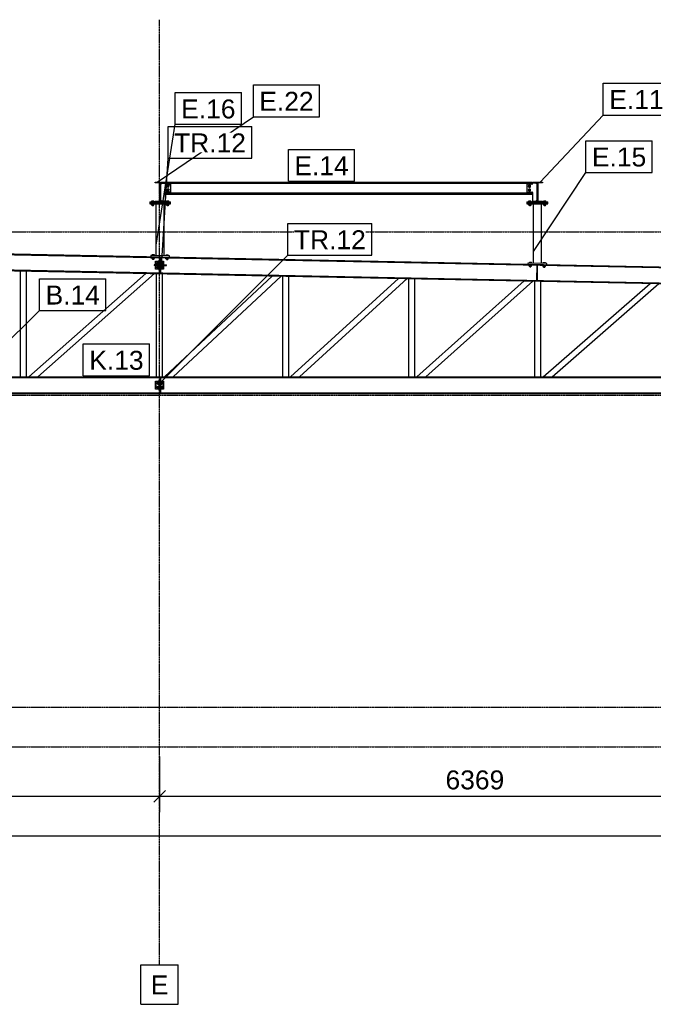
# Model space of a CAD drawing. Header units: millimetres. Extents: x 0 to 50000, y 0 to 29700.
# Tile 22 of 27: x 18594 to 24995, y 13260 to 23200. Entities that reach past the tile are written whole.
import ezdxf

# ---------------------------------------------------------------- set-up
doc = ezdxf.new("R2010")
doc.units = ezdxf.units.MM
doc.linetypes.add('DXK_LINE_DOT3', pattern=[5.9187, 2.979, -0.9799, 0.9799, -0.9799])
for name, color, linetype in [('TS_INNE_OBIEKTY', 7, 'Continuous'), ('TS_LINIE_WIDOCZNE', 7, 'Continuous'), ('TS_OPISY', 7, 'Continuous'), ('TS_OPISY_LINIE', 7, 'Continuous'), ('TS_OPISY_RAMKA', 7, 'Continuous'), ('TS_WYMIARY', 7, 'Continuous'), ('TS_WYMIARY_TEKST', 7, 'Continuous'), ('TS_WYPELNIENIE', 7, 'Continuous')]:
    doc.layers.add(name, color=color, linetype=linetype)
doc.styles.add('Arial', font='ARIAL.TTF', dxfattribs={"height": 0.2})

# ---------------------------------------------------------------- blocks, each defined once
blk = doc.blocks.new('Part-305655447-3096 - 2968')
at = {"layer": 'TS_LINIE_WIDOCZNE', "color": 1, "linetype": 'Continuous'}
for p, q in [((21251.9, 19595.6), (21251.9, 20611.1)), ((21311.9, 19595.6), (21311.9, 20609.9))]:
    blk.add_line(p, q, dxfattribs=at)
blk = doc.blocks.new('Part-305655447-3085 - 2968')
at = {"layer": 'TS_LINIE_WIDOCZNE', "color": 1, "linetype": 'Continuous'}
for p, q in [((17321.6, 20860.8), (29288.1, 20621.4)), ((17321.6, 20851.3), (29288.1, 20611.9)), ((17321.6, 20699.3), (29288.1, 20459.8)), ((17321.6, 20689.8), (29288.1, 20450.3)), ((29288.1, 20611.9), (29288.1, 20621.4)), ((29288.1, 20450.3), (29288.1, 20459.8))]:
    blk.add_line(p, q, dxfattribs=at)
blk = doc.blocks.new('Part-305655447-3111 - 2968')
at = {"layer": 'TS_LINIE_WIDOCZNE', "color": 1, "linetype": 'Continuous'}
for p, q in [((23882, 19595.6), (24962.7, 20536.9)), ((23973.3, 19595.6), (25052, 20535.1))]:
    blk.add_line(p, q, dxfattribs=at)
blk = doc.blocks.new('Bolt-305655447-3366 - 2968')
at = {"layer": 'TS_INNE_OBIEKTY', "color": 1, "linetype": 'Continuous'}
for p, q in [((23741.9, 20720.3), (23741.9, 20722.8)), ((23765.9, 20719.9), (23741.9, 20720.3)), ((23766.3, 20744.4), (23742.3, 20744.8)), ((23742.3, 20742.3), (23742.3, 20744.8)), ((23742.7, 20710.3), (23742.9, 20720.3)), ((23742.7, 20710.3), (23764.6, 20709.9)), ((23744, 20744.8), (23744.1, 20752.3)), ((23744.1, 20752.3), (23764.9, 20751.9)), ((23747.5, 20704.7), (23747.7, 20710.2)), ((23747.5, 20704.7), (23748.3, 20704.7)), ((23748.2, 20710.2), (23748.4, 20720.2)), ((23748.3, 20704.7), (23759.5, 20704.5)), ((23749.1, 20744.7), (23749.3, 20752.2)), ((23759.1, 20710), (23759.3, 20720)), ((23759.5, 20744.5), (23759.7, 20752)), ((23759.5, 20704.5), (23759.7, 20710)), ((23764.6, 20709.9), (23764.8, 20719.9)), ((23764.7, 20744.4), (23764.9, 20751.9)), ((23765.9, 20719.9), (23765.9, 20722.4)), ((23766.3, 20741.9), (23766.3, 20744.4)), ((23881.8, 20717.5), (23881.9, 20720)), ((23905.8, 20717.1), (23881.8, 20717.5)), ((23906.3, 20741.6), (23882.3, 20742)), ((23882.3, 20739.5), (23882.3, 20742)), ((23882.7, 20707.5), (23882.9, 20717.5)), ((23882.7, 20707.5), (23904.6, 20707.1)), ((23883.9, 20742), (23884.1, 20749.5)), ((23884.1, 20749.5), (23904.9, 20749.1)), ((23887.5, 20701.9), (23887.6, 20707.4)), ((23887.5, 20701.9), (23888.3, 20701.9)), ((23888.1, 20707.4), (23888.3, 20717.4)), ((23888.3, 20701.9), (23899.5, 20701.7)), ((23889.1, 20741.9), (23889.3, 20749.4)), ((23899.1, 20707.2), (23899.3, 20717.2)), ((23899.5, 20741.7), (23899.7, 20749.2)), ((23899.5, 20701.7), (23899.6, 20707.2)), ((23904.6, 20707.1), (23904.8, 20717.1)), ((23904.7, 20741.6), (23904.9, 20749.1)), ((23905.8, 20717.1), (23905.9, 20719.6)), ((23906.3, 20739.1), (23906.3, 20741.6))]:
    blk.add_line(p, q, dxfattribs=at)
blk = doc.blocks.new('Part-305655447-3363 - 2968')
at = {"layer": 'TS_LINIE_WIDOCZNE', "color": 1, "linetype": 'Continuous'}
for p, q in [((23729.3, 20742.6), (23729.1, 20732.6)), ((23919.3, 20738.8), (23729.3, 20742.6)), ((23919.1, 20728.8), (23919.3, 20738.8))]:
    blk.add_line(p, q, dxfattribs=at)
blk = doc.blocks.new('Bolt-305655447-3372 - 2968')
at = {"layer": 'TS_INNE_OBIEKTY', "color": 1, "linetype": 'Continuous'}
for p, q in [((23738.8, 21529.1), (23733.3, 21519.6)), ((23733.3, 21519.6), (23738.8, 21510.1)), ((23738.8, 21489.1), (23733.3, 21479.6)), ((23733.3, 21479.6), (23738.8, 21470.1)), ((23749.8, 21529.1), (23738.8, 21529.1)), ((23738.8, 21510.1), (23749.8, 21510.1)), ((23749.8, 21489.1), (23738.8, 21489.1)), ((23755.2, 21519.6), (23749.8, 21529.1)), ((23749.8, 21510.1), (23755.2, 21519.6)), ((23755.2, 21479.6), (23749.8, 21489.1)), ((23749.8, 21470.1), (23755.2, 21479.6)), ((23738.8, 21470.1), (23749.8, 21470.1))]:
    blk.add_line(p, q, dxfattribs=at)
for centre, radius, start, end in [((23744.3, 21519.6), 12, 30, 210), ((23744.3, 21479.6), 12, 30, 210), ((23744.3, 21519.6), 12, 210, 30), ((23744.3, 21479.6), 12, 210, 30), ((23744.3, 21519.6), 6, 30, 210), ((23744.3, 21479.6), 6, 30, 210), ((23744.3, 21519.6), 6, 210, 30), ((23744.3, 21479.6), 6, 210, 30)]:
    blk.add_arc(centre, radius, start, end, dxfattribs=at)
blk = doc.blocks.new('Part-305655447-3097 - 2968')
at = {"layer": 'TS_LINIE_WIDOCZNE', "color": 1, "linetype": 'Continuous'}
for p, q in [((22525.7, 19595.6), (22525.7, 20585.6)), ((22585.7, 19595.6), (22585.7, 20584.4))]:
    blk.add_line(p, q, dxfattribs=at)
blk = doc.blocks.new('Part-305655447-3095 - 2968')
at = {"layer": 'TS_LINIE_WIDOCZNE', "color": 1, "linetype": 'Continuous'}
for p, q in [((19978.1, 19595.6), (19978.1, 20636.6)), ((20038.1, 19595.6), (20038.1, 20635.4))]:
    blk.add_line(p, q, dxfattribs=at)
blk = doc.blocks.new('Part-305655447-3177 - 2968')
at = {"layer": 'TS_WYPELNIENIE', "linetype": 'Continuous'}
h = blk.add_hatch(dxfattribs=at)
h.set_pattern_fill('', color=256, scale=70, style=0, pattern_type=0)
h.set_pattern_definition([(45, (19968.1, 20761.53), (-157.15, 157.15), [])])
h.paths.add_polyline_path([(20048.1, 20761.5), (19968.1, 20761.5), (19968.1, 20681.5), (20048.1, 20681.5)])
h.paths.add_polyline_path([(19971.1, 20684.5), (19971.1, 20758.5), (20045.1, 20758.5), (20045.1, 20684.5)])
at = {"layer": 'TS_INNE_OBIEKTY', "color": 1, "linetype": 'Continuous'}
for p, q in [((19968.1, 20681.5), (19968.1, 20761.5)), ((19968.1, 20761.5), (20048.1, 20761.5)), ((20048.1, 20681.5), (19968.1, 20681.5)), ((19971.1, 20758.5), (19971.1, 20684.5)), ((20045.1, 20758.5), (19971.1, 20758.5)), ((19971.1, 20684.5), (20045.1, 20684.5)), ((20045.1, 20684.5), (20045.1, 20758.5)), ((20048.1, 20761.5), (20048.1, 20681.5))]:
    blk.add_line(p, q, dxfattribs=at)
blk = doc.blocks.new('Bolt-305655447-3467 - 2968')
at = {"layer": 'TS_INNE_OBIEKTY', "color": 1, "linetype": 'Continuous'}
for p, q in [((19951.1, 21362.1), (19927.1, 21362.1)), ((19927.1, 21359.6), (19927.1, 21362.1)), ((19927.1, 21337.1), (19927.1, 21339.6)), ((19951.1, 21337.1), (19927.1, 21337.1)), ((19928.1, 21327.1), (19928.1, 21337.1)), ((19928.1, 21327.1), (19950.1, 21327.1)), ((19928.7, 21362.1), (19928.7, 21369.6)), ((19928.7, 21369.6), (19949.5, 21369.6)), ((19933.1, 21322.1), (19933.1, 21327.1)), ((19933.1, 21322.1), (19933.9, 21322.1)), ((19933.6, 21327.1), (19933.6, 21337.1)), ((19933.9, 21362.1), (19933.9, 21369.6)), ((19933.9, 21322.1), (19945.1, 21322.1)), ((19944.3, 21362.1), (19944.3, 21369.6)), ((19944.6, 21327.1), (19944.6, 21337.1)), ((19945.1, 21322.1), (19945.1, 21327.1)), ((19949.5, 21362.1), (19949.5, 21369.6)), ((19950.1, 21327.1), (19950.1, 21337.1)), ((19951.1, 21359.6), (19951.1, 21362.1)), ((19951.1, 21337.1), (19951.1, 21339.6)), ((20101.1, 21362.1), (20077.1, 21362.1)), ((20077.1, 21359.6), (20077.1, 21362.1)), ((20077.1, 21337.1), (20077.1, 21339.6)), ((20101.1, 21337.1), (20077.1, 21337.1)), ((20078.1, 21327.1), (20078.1, 21337.1)), ((20078.1, 21327.1), (20100.1, 21327.1)), ((20078.7, 21362.1), (20078.7, 21369.6)), ((20078.7, 21369.6), (20099.5, 21369.6)), ((20083.1, 21322.1), (20083.1, 21327.1)), ((20083.1, 21322.1), (20083.9, 21322.1)), ((20083.6, 21327.1), (20083.6, 21337.1)), ((20083.9, 21362.1), (20083.9, 21369.6)), ((20083.9, 21322.1), (20095.1, 21322.1)), ((20094.3, 21362.1), (20094.3, 21369.6)), ((20094.6, 21327.1), (20094.6, 21337.1)), ((20095.1, 21322.1), (20095.1, 21327.1)), ((20099.5, 21362.1), (20099.5, 21369.6)), ((20100.1, 21327.1), (20100.1, 21337.1)), ((20101.1, 21359.6), (20101.1, 21362.1)), ((20101.1, 21337.1), (20101.1, 21339.6))]:
    blk.add_line(p, q, dxfattribs=at)
blk = doc.blocks.new('Part-305655447-3088 - 2968')
at = {"layer": 'TS_LINIE_WIDOCZNE', "color": 1, "linetype": 'Continuous'}
for p, q in [((17321.6, 19595.6), (28445.6, 19595.6)), ((17321.6, 19586.1), (28450, 19586.1)), ((28524.4, 19424.6), (28445.6, 19595.6)), ((17321.6, 19434.1), (28520.1, 19434.1)), ((17321.6, 19424.6), (28524.4, 19424.6))]:
    blk.add_line(p, q, dxfattribs=at)
blk = doc.blocks.new('Part-305655447-3094 - 2968')
at = {"layer": 'TS_LINIE_WIDOCZNE', "color": 1, "linetype": 'Continuous'}
for p, q in [((18603.9, 19595.6), (18603.9, 20664.1)), ((18663.9, 19595.6), (18663.9, 20662.9))]:
    blk.add_line(p, q, dxfattribs=at)
blk = doc.blocks.new('Part-305655447-3098 - 2968')
at = {"layer": 'TS_LINIE_WIDOCZNE', "color": 1, "linetype": 'Continuous'}
for p, q in [((23799.5, 19595.6), (23799.5, 20560.2)), ((23859.5, 19595.6), (23859.5, 20559))]:
    blk.add_line(p, q, dxfattribs=at)
blk = doc.blocks.new('Part-305655447-3107 - 2968')
at = {"layer": 'TS_LINIE_WIDOCZNE', "color": 1, "linetype": 'Continuous'}
for p, q in [((18685.5, 19595.6), (19868.9, 20638.8)), ((18776.2, 19595.6), (19957.6, 20637))]:
    blk.add_line(p, q, dxfattribs=at)
blk = doc.blocks.new('Part-305655447-3108 - 2968')
at = {"layer": 'TS_LINIE_WIDOCZNE', "color": 1, "linetype": 'Continuous'}
for p, q in [((20055.9, 19595.6), (21148.9, 20613.2)), ((20144, 19595.6), (21235.1, 20611.5))]:
    blk.add_line(p, q, dxfattribs=at)
blk = doc.blocks.new('Part-305655447-3109 - 2968')
at = {"layer": 'TS_LINIE_WIDOCZNE', "color": 1, "linetype": 'Continuous'}
for p, q in [((21331.2, 19595.6), (22420.3, 20587.7)), ((21420.3, 19595.6), (22507.4, 20586))]:
    blk.add_line(p, q, dxfattribs=at)
blk = doc.blocks.new('Part-305655447-3110 - 2968')
at = {"layer": 'TS_LINIE_WIDOCZNE', "color": 1, "linetype": 'Continuous'}
for p, q in [((22606.6, 19595.6), (23691.5, 20562.3)), ((22696.8, 19595.6), (23779.7, 20560.5))]:
    blk.add_line(p, q, dxfattribs=at)
blk = doc.blocks.new('Part-305655447-3176 - 2968')
at = {"layer": 'TS_WYPELNIENIE', "linetype": 'Continuous'}
h = blk.add_hatch(dxfattribs=at)
h.set_pattern_fill('', color=256, scale=70, style=0, pattern_type=0)
h.set_pattern_definition([(45, (19968.1, 19550.06), (-157.15, 157.15), [])])
h.paths.add_polyline_path([(20048.1, 19550.1), (19968.1, 19550.1), (19968.1, 19470.1), (20048.1, 19470.1)])
h.paths.add_polyline_path([(19971.1, 19473.1), (19971.1, 19547.1), (20045.1, 19547.1), (20045.1, 19473.1)])
at = {"layer": 'TS_INNE_OBIEKTY', "color": 1, "linetype": 'Continuous'}
for p, q in [((19968.1, 19470.1), (19968.1, 19550.1)), ((19968.1, 19550.1), (20048.1, 19550.1)), ((19971.1, 19547.1), (19971.1, 19473.1)), ((20045.1, 19547.1), (19971.1, 19547.1)), ((20045.1, 19473.1), (20045.1, 19547.1)), ((20048.1, 19550.1), (20048.1, 19470.1)), ((20048.1, 19470.1), (19968.1, 19470.1)), ((19971.1, 19473.1), (20045.1, 19473.1))]:
    blk.add_line(p, q, dxfattribs=at)
blk = doc.blocks.new('Part-305655447-3348 - 2968')
at = {"layer": 'TS_LINIE_WIDOCZNE', "color": 1, "linetype": 'Continuous'}
for p, q in [((19974.1, 20817.7), (19974.1, 21339.6)), ((20054.1, 20816.1), (20054.1, 21339.6))]:
    blk.add_line(p, q, dxfattribs=at)
blk = doc.blocks.new('GridLine-305655447-3941 - 2968')
at = {"layer": 'TS_INNE_OBIEKTY', "color": 4, "linetype": 'DXK_LINE_DOT3'}
blk.add_line((2322.7, 15859.6), (31425.1, 15859.6), dxfattribs=at)
blk = doc.blocks.new('Part-305655447-3350 - 2968')
at = {"layer": 'TS_LINIE_WIDOCZNE', "color": 1, "linetype": 'Continuous'}
for p, q in [((20069.1, 21559.6), (20069.1, 21539.6)), ((20069.1, 21559.6), (23769.3, 21559.6)), ((20069.1, 21552.8), (23769.3, 21552.8)), ((20069.1, 21548.9), (23769.3, 21548.9)), ((23769.3, 21540.3), (23769.3, 21559.6)), ((23769.3, 21539.6), (23769.3, 21540.3)), ((20069.1, 21459.6), (20069.1, 21439.6)), ((20069.1, 21450.2), (23769.3, 21450.2)), ((20069.1, 21446.4), (23769.3, 21446.4)), ((20069.1, 21439.6), (23769.3, 21439.6)), ((23769.3, 21459.6), (23769.3, 21439.6))]:
    blk.add_line(p, q, dxfattribs=at)
blk = doc.blocks.new('Part-305655447-3360 - 2968')
at = {"layer": 'TS_LINIE_WIDOCZNE', "color": 1, "linetype": 'Continuous'}
for p, q in [((23929.3, 21349.6), (23719.3, 21349.6)), ((23719.3, 21349.6), (23719.3, 21339.6)), ((23719.3, 21339.6), (23929.3, 21339.6)), ((23929.3, 21339.6), (23929.3, 21349.6))]:
    blk.add_line(p, q, dxfattribs=at)
blk = doc.blocks.new('Part-305655447-3368 - 2968')
at = {"layer": 'TS_LINIE_WIDOCZNE', "color": 1, "linetype": 'Continuous'}
for p, q in [((20016.9, 21538.1), (20028.9, 21550.1)), ((20028.9, 21550.1), (20064.1, 21550.1)), ((20064.1, 21550.1), (20064.1, 21544.6)), ((20064.1, 21544.6), (20064.4, 21543)), ((20064.4, 21543), (20065.1, 21541.6)), ((20065.1, 21541.6), (20066.2, 21540.5)), ((20066.2, 21540.5), (20067.6, 21539.8)), ((20067.6, 21539.8), (20069.1, 21539.6)), ((20069.1, 21539.6), (20119.1, 21539.6)), ((20119.1, 21539.6), (20119.1, 21459.6)), ((20028.9, 21369.1), (20016.9, 21381.1)), ((20064.4, 21456.1), (20064.1, 21454.6)), ((20064.1, 21454.6), (20064.1, 21369.1)), ((20065.1, 21457.5), (20064.4, 21456.1)), ((20066.2, 21458.6), (20065.1, 21457.5)), ((20067.6, 21459.3), (20066.2, 21458.6)), ((20069.1, 21459.6), (20067.6, 21459.3)), ((20119.1, 21459.6), (20069.1, 21459.6)), ((20064.1, 21369.1), (20028.9, 21369.1))]:
    blk.add_line(p, q, dxfattribs=at)
blk = doc.blocks.new('Part-305655447-3257 - 2968')
at = {"layer": 'TS_LINIE_WIDOCZNE', "color": 1, "linetype": 'Continuous'}
for p, q in [((20004.1, 20761.5), (20004.1, 20771.5)), ((20012.1, 20771.5), (20004.1, 20771.5)), ((20004.1, 20684.5), (20004.1, 20758.5)), ((20004.1, 20671.5), (20004.1, 20681.5)), ((20012.1, 20761.5), (20012.1, 20771.5)), ((20012.1, 20684.5), (20012.1, 20758.5)), ((20012.1, 20671.5), (20012.1, 20681.5)), ((20004.1, 20671.5), (20012.1, 20671.5))]:
    blk.add_line(p, q, dxfattribs=at)
blk = doc.blocks.new('Part-305655447-3258 - 2968')
at = {"layer": 'TS_LINIE_WIDOCZNE', "color": 1, "linetype": 'Continuous'}
for p, q in [((20020.1, 20725.5), (20045.1, 20725.5)), ((20020.1, 20717.5), (20045.1, 20717.5)), ((20048.1, 20725.5), (20079.1, 20725.5)), ((20048.1, 20717.5), (20079.1, 20717.5)), ((20059.1, 20717.5), (20059.1, 20725.5)), ((20079.1, 20717.5), (20079.1, 20725.5))]:
    blk.add_line(p, q, dxfattribs=at)
blk = doc.blocks.new('Part-305655447-3259 - 2968')
at = {"layer": 'TS_LINIE_WIDOCZNE', "color": 1, "linetype": 'Continuous'}
for p, q in [((19968.1, 20725.5), (19953.1, 20725.5)), ((19953.1, 20725.5), (19953.1, 20717.5)), ((19968.1, 20717.5), (19953.1, 20717.5)), ((20004.1, 20725.5), (19971.1, 20725.5)), ((20004.1, 20717.5), (19971.1, 20717.5)), ((19973.1, 20717.5), (19973.1, 20725.5))]:
    blk.add_line(p, q, dxfattribs=at)
blk = doc.blocks.new('Part-305655447-3853 - 2968')
at = {"layer": 'TS_LINIE_WIDOCZNE', "color": 1, "linetype": 'Continuous'}
for p, q in [((20012.1, 19560.1), (20012.1, 19584.7)), ((20012.1, 19584.7), (20020.1, 19584.7)), ((20020.1, 19550.1), (20020.1, 19584.7)), ((20020.1, 19473.1), (20020.1, 19547.1)), ((20012.1, 19435.4), (20012.1, 19460.1)), ((20012.1, 19435.4), (20020.1, 19435.4)), ((20020.1, 19435.4), (20020.1, 19470.1))]:
    blk.add_line(p, q, dxfattribs=at)
blk = doc.blocks.new('Part-305655447-3260 - 2968')
at = {"layer": 'TS_LINIE_WIDOCZNE', "color": 1, "linetype": 'Continuous'}
for p, q in [((20012.1, 20771.5), (20012.1, 20796.2)), ((20012.1, 20796.2), (20020.1, 20796.2)), ((20020.1, 20761.5), (20020.1, 20796.2)), ((20020.1, 20684.5), (20020.1, 20758.5)), ((20020.1, 20646.9), (20020.1, 20681.5)), ((20012.1, 20646.9), (20012.1, 20671.5)), ((20012.1, 20646.9), (20020.1, 20646.9))]:
    blk.add_line(p, q, dxfattribs=at)
blk = doc.blocks.new('Bolt-305655447-3263 - 2968')
at = {"layer": 'TS_INNE_OBIEKTY', "color": 1, "linetype": 'Continuous'}
for p, q in [((19982.6, 20747.5), (19982.6, 20746.7)), ((19982.6, 20747.5), (19991.6, 20747.5)), ((19982.6, 20746.7), (19982.6, 20736.3)), ((19982.6, 20735.5), (19982.6, 20736.3)), ((19982.6, 20735.5), (19991.6, 20735.5)), ((19982.6, 20707.5), (19982.6, 20706.7)), ((19982.6, 20707.5), (19991.6, 20707.5)), ((19982.6, 20706.7), (19982.6, 20696.3)), ((19982.6, 20695.5), (19982.6, 20696.3)), ((19982.6, 20695.5), (19991.6, 20695.5)), ((19991.6, 20752.5), (19991.6, 20730.6)), ((19991.6, 20752.5), (20001.6, 20752.5)), ((19991.6, 20747), (20001.6, 20747)), ((19991.6, 20736), (20001.6, 20736)), ((19991.6, 20730.6), (20001.6, 20730.6)), ((19991.6, 20712.5), (19991.6, 20690.6)), ((19991.6, 20712.5), (20001.6, 20712.5)), ((19991.6, 20707), (20001.6, 20707)), ((19991.6, 20696), (20001.6, 20696)), ((19991.6, 20690.6), (20001.6, 20690.6)), ((20001.6, 20753.5), (20001.6, 20729.5)), ((20001.6, 20753.5), (20004.1, 20753.5)), ((20001.6, 20729.5), (20004.1, 20729.5)), ((20001.6, 20713.5), (20001.6, 20689.5)), ((20001.6, 20713.5), (20004.1, 20713.5)), ((20001.6, 20689.5), (20004.1, 20689.5)), ((20020.1, 20753.5), (20022.6, 20753.5)), ((20020.1, 20729.5), (20022.6, 20729.5)), ((20020.1, 20713.5), (20022.6, 20713.5)), ((20020.1, 20689.5), (20022.6, 20689.5)), ((20022.6, 20753.5), (20022.6, 20729.5)), ((20022.6, 20751.9), (20030.1, 20751.9)), ((20022.6, 20746.7), (20030.1, 20746.7)), ((20022.6, 20736.3), (20030.1, 20736.3)), ((20022.6, 20731.1), (20030.1, 20731.1)), ((20022.6, 20713.5), (20022.6, 20689.5)), ((20022.6, 20711.9), (20030.1, 20711.9)), ((20022.6, 20706.7), (20030.1, 20706.7)), ((20022.6, 20696.3), (20030.1, 20696.3)), ((20022.6, 20691.1), (20030.1, 20691.1)), ((20030.1, 20731.1), (20030.1, 20751.9)), ((20030.1, 20691.1), (20030.1, 20711.9))]:
    blk.add_line(p, q, dxfattribs=at)
blk = doc.blocks.new('Bolt-305655447-3358 - 2968')
at = {"layer": 'TS_INNE_OBIEKTY', "color": 1, "linetype": 'Continuous'}
for p, q in [((19931.7, 20796.6), (19931.7, 20799.1)), ((19955.7, 20796.1), (19931.7, 20796.6)), ((19932.1, 20818.6), (19932.2, 20821.1)), ((19956.2, 20820.6), (19932.2, 20821.1)), ((19932.5, 20786.6), (19932.7, 20796.6)), ((19932.5, 20786.6), (19954.5, 20786.1)), ((19933.8, 20821), (19933.9, 20828.5)), ((19933.9, 20828.5), (19954.7, 20828.1)), ((19937.4, 20781), (19937.5, 20786.5)), ((19937.4, 20781), (19938.2, 20780.9)), ((19938, 20786.4), (19938.2, 20796.4)), ((19938.2, 20780.9), (19949.4, 20780.7)), ((19939, 20820.9), (19939.1, 20828.4)), ((19949, 20786.2), (19949.2, 20796.2)), ((19949.4, 20820.7), (19949.5, 20828.2)), ((19949.4, 20780.7), (19949.5, 20786.2)), ((19954.5, 20786.1), (19954.7, 20796.1)), ((19954.6, 20820.6), (19954.7, 20828.1)), ((19955.7, 20796.1), (19955.7, 20798.6)), ((19956.1, 20818.1), (19956.2, 20820.6)), ((20071.7, 20793.8), (20071.7, 20796.3)), ((20095.7, 20793.3), (20071.7, 20793.8)), ((20072.1, 20815.8), (20072.2, 20818.3)), ((20096.2, 20817.8), (20072.2, 20818.3)), ((20072.5, 20783.8), (20072.7, 20793.8)), ((20072.5, 20783.8), (20094.4, 20783.3)), ((20073.8, 20818.2), (20073.9, 20825.7)), ((20073.9, 20825.7), (20094.7, 20825.3)), ((20077.4, 20778.2), (20077.5, 20783.7)), ((20077.4, 20778.2), (20078.2, 20778.1)), ((20078, 20783.6), (20078.2, 20793.6)), ((20078.2, 20778.1), (20089.4, 20777.9)), ((20079, 20818.1), (20079.1, 20825.6)), ((20089, 20783.4), (20089.2, 20793.4)), ((20089.4, 20817.9), (20089.5, 20825.4)), ((20089.4, 20777.9), (20089.5, 20783.4)), ((20094.4, 20783.3), (20094.6, 20793.3)), ((20094.5, 20817.8), (20094.7, 20825.3)), ((20095.7, 20793.3), (20095.7, 20795.8)), ((20096.1, 20815.3), (20096.2, 20817.8))]:
    blk.add_line(p, q, dxfattribs=at)
blk = doc.blocks.new('Part-305655447-3352 - 2968')
at = {"layer": 'TS_LINIE_WIDOCZNE', "color": 1, "linetype": 'Continuous'}
for p, q in [((20119.1, 21349.6), (19909.1, 21349.6)), ((19909.1, 21349.6), (19909.1, 21339.6)), ((19909.1, 21339.6), (20119.1, 21339.6)), ((20119.1, 21339.6), (20119.1, 21349.6))]:
    blk.add_line(p, q, dxfattribs=at)
blk = doc.blocks.new('Part-305655447-3325 - 2968')
at = {"layer": 'TS_LINIE_WIDOCZNE', "color": 1, "linetype": 'Continuous'}
for p, q in [((23817.9, 20570.3), (23820.9, 20720.3)), ((23820.9, 20720.3), (23826.9, 20720.1)), ((23823.9, 20570.2), (23826.9, 20720.1)), ((23817.9, 20570.3), (23823.9, 20570.2))]:
    blk.add_line(p, q, dxfattribs=at)
blk = doc.blocks.new('Part-305655447-3326 - 2968')
at = {"layer": 'TS_WYPELNIENIE', "linetype": 'Continuous'}
h = blk.add_hatch(dxfattribs=at)
h.set_pattern_fill('', color=256, scale=70, style=0, pattern_type=0)
h.set_pattern_definition([(45, (23774.28, 21559.56), (-157.15, 157.15), [])])
h.paths.add_polyline_path([(23874.3, 21559.6), (23774.3, 21559.6), (23774.3, 21551.1), (23821.5, 21551.1), (23821.5, 21368.1), (23774.3, 21368.1), (23774.3, 21359.6), (23874.3, 21359.6), (23874.3, 21368.1), (23827.1, 21368.1), (23827.1, 21551.1), (23874.3, 21551.1)])
at = {"layer": 'TS_INNE_OBIEKTY', "color": 1, "linetype": 'Continuous'}
for p, q in [((23774.3, 21551.1), (23774.3, 21559.6)), ((23774.3, 21559.6), (23874.3, 21559.6)), ((23821.5, 21551.1), (23774.3, 21551.1)), ((23821.5, 21368.1), (23821.5, 21551.1)), ((23874.3, 21551.1), (23827.1, 21551.1)), ((23827.1, 21551.1), (23827.1, 21368.1)), ((23874.3, 21559.6), (23874.3, 21551.1)), ((23774.3, 21359.6), (23774.3, 21368.1)), ((23774.3, 21368.1), (23821.5, 21368.1)), ((23874.3, 21359.6), (23774.3, 21359.6)), ((23827.1, 21368.1), (23874.3, 21368.1)), ((23874.3, 21368.1), (23874.3, 21359.6))]:
    blk.add_line(p, q, dxfattribs=at)
blk = doc.blocks.new('Part-305655447-3327 - 2968')
at = {"layer": 'TS_WYPELNIENIE', "linetype": 'Continuous'}
h = blk.add_hatch(dxfattribs=at)
h.set_pattern_fill('', color=256, scale=70, style=0, pattern_type=0)
h.set_pattern_definition([(45, (19964.12, 21559.56), (-157.15, 157.15), [])])
h.paths.add_polyline_path([(20064.1, 21559.6), (19964.1, 21559.6), (19964.1, 21551.1), (20011.3, 21551.1), (20011.3, 21368.1), (19964.1, 21368.1), (19964.1, 21359.6), (20064.1, 21359.6), (20064.1, 21368.1), (20016.9, 21368.1), (20016.9, 21551.1), (20064.1, 21551.1)])
at = {"layer": 'TS_INNE_OBIEKTY', "color": 1, "linetype": 'Continuous'}
for p, q in [((19964.1, 21551.1), (19964.1, 21559.6)), ((19964.1, 21559.6), (20064.1, 21559.6)), ((20011.3, 21551.1), (19964.1, 21551.1)), ((20011.3, 21368.1), (20011.3, 21551.1)), ((20064.1, 21551.1), (20016.9, 21551.1)), ((20016.9, 21551.1), (20016.9, 21368.1)), ((20064.1, 21559.6), (20064.1, 21551.1)), ((19964.1, 21359.6), (19964.1, 21368.1)), ((19964.1, 21368.1), (20011.3, 21368.1)), ((19964.1, 21359.6), (20064.1, 21359.6)), ((20016.9, 21368.1), (20064.1, 21368.1)), ((20064.1, 21368.1), (20064.1, 21359.6))]:
    blk.add_line(p, q, dxfattribs=at)
blk = doc.blocks.new('Part-305655447-3349 - 2968')
at = {"layer": 'TS_LINIE_WIDOCZNE', "color": 1, "linetype": 'Continuous'}
for p, q in [((23784.3, 20741.5), (23784.3, 21339.6)), ((23864.3, 20739.9), (23864.3, 21339.6))]:
    blk.add_line(p, q, dxfattribs=at)
blk = doc.blocks.new('Part-305655447-3353 - 2968')
at = {"layer": 'TS_LINIE_WIDOCZNE', "color": 1, "linetype": 'Continuous'}
for p, q in [((19909.1, 21359.6), (19964.1, 21359.6)), ((19909.1, 21359.6), (19909.1, 21349.6)), ((19909.1, 21349.6), (20119.1, 21349.6)), ((20064.1, 21359.6), (20119.1, 21359.6)), ((20119.1, 21349.6), (20119.1, 21359.6))]:
    blk.add_line(p, q, dxfattribs=at)
blk = doc.blocks.new('Part-305655447-3355 - 2968')
at = {"layer": 'TS_LINIE_WIDOCZNE', "color": 1, "linetype": 'Continuous'}
for p, q in [((19919.1, 20818.8), (19918.9, 20808.8)), ((20109.1, 20815), (19919.1, 20818.8)), ((20108.9, 20805), (20109.1, 20815))]:
    blk.add_line(p, q, dxfattribs=at)
blk = doc.blocks.new('Part-305655447-3361 - 2968')
at = {"layer": 'TS_LINIE_WIDOCZNE', "color": 1, "linetype": 'Continuous'}
for p, q in [((23719.3, 21359.6), (23774.3, 21359.6)), ((23719.3, 21359.6), (23719.3, 21349.6)), ((23719.3, 21349.6), (23929.3, 21349.6)), ((23874.3, 21359.6), (23929.3, 21359.6)), ((23929.3, 21349.6), (23929.3, 21359.6))]:
    blk.add_line(p, q, dxfattribs=at)
blk = doc.blocks.new('Bolt-305655447-3369 - 2968')
at = {"layer": 'TS_INNE_OBIEKTY', "color": 1, "linetype": 'Continuous'}
for p, q in [((20083.7, 21519.6), (20088.9, 21528.6)), ((20088.9, 21510.6), (20083.7, 21519.6)), ((20083.7, 21479.6), (20088.9, 21488.6)), ((20088.9, 21470.6), (20083.7, 21479.6)), ((20088.9, 21528.6), (20099.3, 21528.6)), ((20099.3, 21510.6), (20088.9, 21510.6)), ((20088.9, 21488.6), (20099.3, 21488.6)), ((20099.3, 21470.6), (20088.9, 21470.6)), ((20099.3, 21528.6), (20104.5, 21519.6)), ((20104.5, 21519.6), (20099.3, 21510.6)), ((20099.3, 21488.6), (20104.5, 21479.6)), ((20104.5, 21479.6), (20099.3, 21470.6))]:
    blk.add_line(p, q, dxfattribs=at)
for centre, start, end in [((20094.1, 21519.6), 0, 180), ((20094.1, 21519.6), 180, 0), ((20094.1, 21479.6), 0, 180), ((20094.1, 21479.6), 180, 0)]:
    blk.add_arc(centre, 12, start, end, dxfattribs=at)
blk = doc.blocks.new('Part-305655447-3371 - 2968')
at = {"layer": 'TS_LINIE_WIDOCZNE', "color": 1, "linetype": 'Continuous'}
for p, q in [((23769.3, 21539.6), (23719.3, 21539.6)), ((23719.3, 21539.6), (23719.3, 21459.6)), ((23769.3, 21539.6), (23770.8, 21539.8)), ((23770.8, 21539.8), (23772.2, 21540.5)), ((23772.2, 21540.5), (23773.3, 21541.6)), ((23773.3, 21541.6), (23774, 21543)), ((23774, 21543), (23774.3, 21544.6)), ((23809.5, 21550.1), (23774.3, 21550.1)), ((23774.3, 21550.1), (23774.3, 21544.6)), ((23821.5, 21538.1), (23809.5, 21550.1)), ((23719.3, 21459.6), (23769.3, 21459.6)), ((23770.8, 21459.3), (23769.3, 21459.6)), ((23772.2, 21458.6), (23770.8, 21459.3)), ((23773.3, 21457.5), (23772.2, 21458.6)), ((23774, 21456.1), (23773.3, 21457.5)), ((23774.3, 21454.6), (23774, 21456.1)), ((23774.3, 21454.6), (23774.3, 21369.1)), ((23809.5, 21369.1), (23821.5, 21381.1)), ((23774.3, 21369.1), (23809.5, 21369.1))]:
    blk.add_line(p, q, dxfattribs=at)
blk = doc.blocks.new('Bolt-305655447-3468 - 2968')
at = {"layer": 'TS_INNE_OBIEKTY', "color": 1, "linetype": 'Continuous'}
for p, q in [((23761.3, 21362.1), (23737.3, 21362.1)), ((23737.3, 21359.6), (23737.3, 21362.1)), ((23737.3, 21337.1), (23737.3, 21339.6)), ((23761.3, 21337.1), (23737.3, 21337.1)), ((23738.3, 21327.1), (23738.3, 21337.1)), ((23738.3, 21327.1), (23760.2, 21327.1)), ((23738.9, 21362.1), (23738.9, 21369.6)), ((23738.9, 21369.6), (23759.7, 21369.6)), ((23743.3, 21322.1), (23743.3, 21327.1)), ((23743.3, 21322.1), (23744.1, 21322.1)), ((23743.8, 21327.1), (23743.8, 21337.1)), ((23744.1, 21362.1), (23744.1, 21369.6)), ((23744.1, 21322.1), (23755.3, 21322.1)), ((23754.5, 21362.1), (23754.5, 21369.6)), ((23754.8, 21327.1), (23754.8, 21337.1)), ((23755.3, 21322.1), (23755.3, 21327.1)), ((23759.7, 21362.1), (23759.7, 21369.6)), ((23760.2, 21327.1), (23760.2, 21337.1)), ((23761.3, 21359.6), (23761.3, 21362.1)), ((23761.3, 21337.1), (23761.3, 21339.6)), ((23911.3, 21362.1), (23887.3, 21362.1)), ((23887.3, 21359.6), (23887.3, 21362.1)), ((23887.3, 21337.1), (23887.3, 21339.6)), ((23911.3, 21337.1), (23887.3, 21337.1)), ((23888.3, 21327.1), (23888.3, 21337.1)), ((23888.3, 21327.1), (23910.2, 21327.1)), ((23888.9, 21362.1), (23888.9, 21369.6)), ((23888.9, 21369.6), (23909.7, 21369.6)), ((23893.3, 21322.1), (23893.3, 21327.1)), ((23893.3, 21322.1), (23894.1, 21322.1)), ((23893.8, 21327.1), (23893.8, 21337.1)), ((23894.1, 21362.1), (23894.1, 21369.6)), ((23894.1, 21322.1), (23905.3, 21322.1)), ((23904.5, 21362.1), (23904.5, 21369.6)), ((23904.8, 21327.1), (23904.8, 21337.1)), ((23905.3, 21322.1), (23905.3, 21327.1)), ((23909.7, 21362.1), (23909.7, 21369.6)), ((23910.2, 21327.1), (23910.2, 21337.1)), ((23911.3, 21359.6), (23911.3, 21362.1)), ((23911.3, 21337.1), (23911.3, 21339.6))]:
    blk.add_line(p, q, dxfattribs=at)
blk = doc.blocks.new('Part-305655447-3854 - 2968')
at = {"layer": 'TS_LINIE_WIDOCZNE', "color": 1, "linetype": 'Continuous'}
for p, q in [((20004.1, 19550.1), (20004.1, 19560.1)), ((20012.1, 19560.1), (20004.1, 19560.1)), ((20004.1, 19473.1), (20004.1, 19547.1)), ((20012.1, 19550.1), (20012.1, 19560.1)), ((20012.1, 19473.1), (20012.1, 19547.1)), ((20004.1, 19460.1), (20004.1, 19470.1)), ((20004.1, 19460.1), (20012.1, 19460.1)), ((20012.1, 19460.1), (20012.1, 19470.1))]:
    blk.add_line(p, q, dxfattribs=at)
blk = doc.blocks.new('Bolt-305655447-3855 - 2968')
at = {"layer": 'TS_INNE_OBIEKTY', "color": 1, "linetype": 'Continuous'}
for p, q in [((19982.6, 19536.1), (19982.6, 19535.3)), ((19982.6, 19536.1), (19991.6, 19536.1)), ((19982.6, 19535.3), (19982.6, 19524.9)), ((19982.6, 19524.1), (19982.6, 19524.9)), ((19982.6, 19524.1), (19991.6, 19524.1)), ((19982.6, 19496.1), (19982.6, 19495.3)), ((19982.6, 19496.1), (19991.6, 19496.1)), ((19982.6, 19495.3), (19982.6, 19484.9)), ((19982.6, 19484.1), (19982.6, 19484.9)), ((19982.6, 19484.1), (19991.6, 19484.1)), ((19991.6, 19541), (19991.6, 19519.1)), ((19991.6, 19541), (20001.6, 19541)), ((19991.6, 19535.5), (20001.6, 19535.5)), ((19991.6, 19524.6), (20001.6, 19524.6)), ((19991.6, 19519.1), (20001.6, 19519.1)), ((19991.6, 19501), (19991.6, 19479.1)), ((19991.6, 19501), (20001.6, 19501)), ((19991.6, 19495.5), (20001.6, 19495.5)), ((19991.6, 19484.6), (20001.6, 19484.6)), ((20001.6, 19542.1), (20001.6, 19518.1)), ((20001.6, 19542.1), (20004.1, 19542.1)), ((20001.6, 19518.1), (20004.1, 19518.1)), ((20001.6, 19502.1), (20001.6, 19478.1)), ((20001.6, 19502.1), (20004.1, 19502.1)), ((20020.1, 19542.1), (20022.6, 19542.1)), ((20020.1, 19518.1), (20022.6, 19518.1)), ((20020.1, 19502.1), (20022.6, 19502.1)), ((20022.6, 19542.1), (20022.6, 19518.1)), ((20022.6, 19540.5), (20030.1, 19540.5)), ((20022.6, 19535.3), (20030.1, 19535.3)), ((20022.6, 19524.9), (20030.1, 19524.9)), ((20022.6, 19519.7), (20030.1, 19519.7)), ((20022.6, 19502.1), (20022.6, 19478.1)), ((20022.6, 19500.5), (20030.1, 19500.5)), ((20022.6, 19495.3), (20030.1, 19495.3)), ((20022.6, 19484.9), (20030.1, 19484.9)), ((20030.1, 19519.7), (20030.1, 19540.5)), ((20030.1, 19479.7), (20030.1, 19500.5)), ((19991.6, 19479.1), (20001.6, 19479.1)), ((20001.6, 19478.1), (20004.1, 19478.1)), ((20020.1, 19478.1), (20022.6, 19478.1)), ((20022.6, 19479.7), (20030.1, 19479.7))]:
    blk.add_line(p, q, dxfattribs=at)
blk = doc.blocks.new('GridLine-305655447-3938 - 2968')
at = {"layer": 'TS_INNE_OBIEKTY', "color": 4, "linetype": 'DXK_LINE_DOT3'}
blk.add_line((20008.1, 13659.6), (20008.1, 23199.6), dxfattribs=at)
at = {"layer": 'TS_INNE_OBIEKTY', "color": 4, "linetype": 'Continuous'}
for p, q in [((19819.2, 13659.6), (20197, 13659.6)), ((19819.2, 13259.6), (19819.2, 13659.6)), ((20197, 13259.6), (20197, 13659.6)), ((19819.2, 13259.6), (20197, 13259.6))]:
    blk.add_line(p, q, dxfattribs=at)
at = {"layer": 'TS_INNE_OBIEKTY', "color": 2, "linetype": 'Continuous', "style": 'Arial'}
blk.add_text('E', height=191, dxfattribs=at).set_placement((19919.2, 13359.6))
blk = doc.blocks.new('GridLine-305655447-3942 - 2968')
at = {"layer": 'TS_INNE_OBIEKTY', "color": 4, "linetype": 'DXK_LINE_DOT3'}
blk.add_line((2322.7, 16259.6), (31425.1, 16259.6), dxfattribs=at)
blk = doc.blocks.new('GridLine-305655447-3943 - 2968')
at = {"layer": 'TS_INNE_OBIEKTY', "color": 4, "linetype": 'DXK_LINE_DOT3'}
blk.add_line((2322.7, 19409.6), (31425.1, 19409.6), dxfattribs=at)
blk = doc.blocks.new('GridLine-305655447-3944 - 2968')
at = {"layer": 'TS_INNE_OBIEKTY', "color": 4, "linetype": 'DXK_LINE_DOT3'}
blk.add_line((2322.7, 21059.6), (31425.1, 21059.6), dxfattribs=at)
blk = doc.blocks.new('StraightDimension-305655447-3947 - 2968')
at = {"layer": 'TS_WYMIARY', "color": 174, "linetype": 'Continuous'}
for p, q in [((20008.1, 15759.6), (20008.1, 15199.6)), ((26377.1, 15759.6), (26377.1, 15199.6)), ((20068.1, 15419.6), (19948.1, 15299.6)), ((26317.1, 15299.6), (26437.1, 15419.6)), ((20008.1, 15359.6), (26377.1, 15359.6))]:
    blk.add_line(p, q, dxfattribs=at)
at = {"color": 0}
blk.add_wipeout([(23529.1, 15389.6), (23529.1, 15669.6), (22856.1, 15669.6), (22856.1, 15389.6)], dxfattribs=at).dxf.layer = 'TS_WYMIARY'
at = {"layer": 'TS_WYMIARY_TEKST', "color": 96, "style": 'Arial'}
blk.add_text('6369', height=191.02, dxfattribs=at).set_placement((22896.1, 15429.6))
blk = doc.blocks.new('StraightDimension-305655447-3948 - 2968')
at = {"layer": 'TS_WYMIARY', "color": 174, "linetype": 'Continuous'}
for p, q in [((16138.1, 15759.6), (16138.1, 15199.6)), ((20008.1, 15759.6), (20008.1, 15199.6)), ((16198.1, 15419.6), (16078.1, 15299.6)), ((19948.1, 15299.6), (20068.1, 15419.6)), ((16138.1, 15359.6), (20008.1, 15359.6))]:
    blk.add_line(p, q, dxfattribs=at)
at = {"color": 0}
blk.add_wipeout([(18409.6, 15389.6), (18409.6, 15669.6), (17736.6, 15669.6), (17736.6, 15389.6)], dxfattribs=at).dxf.layer = 'TS_WYMIARY'
at = {"layer": 'TS_WYMIARY_TEKST', "color": 96, "style": 'Arial'}
blk.add_text('3870', height=191.02, dxfattribs=at).set_placement((17776.6, 15429.6))
blk = doc.blocks.new('StraightDimension-305655447-3956 - 2968')
at = {"layer": 'TS_WYMIARY', "color": 174, "linetype": 'Continuous'}
blk.add_line((4974.1, 14959.6), (29545.1, 14959.6), dxfattribs=at)
blk = doc.blocks.new('Mark-305655447-5145 - 2968')
at = {"layer": 'TS_OPISY_LINIE', "linetype": 'Continuous'}
blk.add_line((19984.4, 21559.1), (20954.9, 22220.4), dxfattribs=at)
at = {"layer": 'TS_OPISY_RAMKA', "linetype": 'Continuous'}
for p, q in [((20954.9, 22540.4), (21623.2, 22540.4)), ((20954.9, 22220.4), (20954.9, 22540.4)), ((21623.2, 22220.4), (21623.2, 22540.4)), ((20954.9, 22220.4), (21623.2, 22220.4))]:
    blk.add_line(p, q, dxfattribs=at)
blk.add_wipeout([(21563.2, 22280.4), (21563.2, 22480.4), (21014.9, 22480.4), (21014.9, 22280.4)]).dxf.layer = 'TS_OPISY_LINIE'
blk.add_wipeout([(21563.2, 22280.4), (21563.2, 22480.4), (21014.9, 22480.4), (21014.9, 22280.4)]).dxf.layer = 'TS_OPISY_LINIE'
at = {"layer": 'TS_OPISY', "style": 'Arial'}
blk.add_text('E.22', height=191.02, dxfattribs=at).set_placement((21014.9, 22280.4))
blk = doc.blocks.new('Mark-305655447-5149 - 2968')
at = {"layer": 'TS_OPISY_LINIE', "linetype": 'Continuous'}
blk.add_line((19974.6, 20921.7), (20165.6, 22143.2), dxfattribs=at)
at = {"layer": 'TS_OPISY_RAMKA', "linetype": 'Continuous'}
for p, q in [((20165.6, 22463.2), (20833.9, 22463.2)), ((20165.6, 22143.2), (20165.6, 22463.2)), ((20833.9, 22143.2), (20833.9, 22463.2)), ((20165.6, 22143.2), (20833.9, 22143.2))]:
    blk.add_line(p, q, dxfattribs=at)
blk.add_wipeout([(20773.9, 22203.2), (20773.9, 22403.2), (20225.6, 22403.2), (20225.6, 22203.2)]).dxf.layer = 'TS_OPISY_LINIE'
blk.add_wipeout([(20773.9, 22203.2), (20773.9, 22403.2), (20225.6, 22403.2), (20225.6, 22203.2)]).dxf.layer = 'TS_OPISY_LINIE'
at = {"layer": 'TS_OPISY', "style": 'Arial'}
blk.add_text('E.16', height=191.02, dxfattribs=at).set_placement((20225.6, 22203.2))
blk = doc.blocks.new('Mark-305655447-5151 - 2968')
at = {"layer": 'TS_OPISY_RAMKA', "linetype": 'Continuous'}
for p, q in [((21309.1, 21889.6), (21977.4, 21889.6)), ((21309.1, 21569.6), (21309.1, 21889.6)), ((21977.4, 21569.6), (21977.4, 21889.6)), ((21309.1, 21569.6), (21977.4, 21569.6))]:
    blk.add_line(p, q, dxfattribs=at)
blk.add_wipeout([(21917.4, 21629.6), (21917.4, 21829.6), (21369.1, 21829.6), (21369.1, 21629.6)]).dxf.layer = 'TS_OPISY_LINIE'
blk.add_wipeout([(21917.4, 21629.6), (21917.4, 21829.6), (21369.1, 21829.6), (21369.1, 21629.6)]).dxf.layer = 'TS_OPISY_LINIE'
at = {"layer": 'TS_OPISY', "style": 'Arial'}
blk.add_text('E.14', height=191.02, dxfattribs=at).set_placement((21369.1, 21629.6))
blk = doc.blocks.new('Mark-305655447-5128 - 2968')
at = {"layer": 'TS_OPISY_LINIE', "linetype": 'Continuous'}
blk.add_line((20031.8, 19549.6), (21304.6, 20822.4), dxfattribs=at)
at = {"layer": 'TS_OPISY_RAMKA', "linetype": 'Continuous'}
for p, q in [((21304.6, 21142.4), (22150.6, 21142.4)), ((21304.6, 20822.4), (21304.6, 21142.4)), ((22150.6, 20822.4), (22150.6, 21142.4)), ((21304.6, 20822.4), (22150.6, 20822.4))]:
    blk.add_line(p, q, dxfattribs=at)
blk.add_wipeout([(22090.6, 20882.4), (22090.6, 21082.4), (21364.6, 21082.4), (21364.6, 20882.4)]).dxf.layer = 'TS_OPISY_LINIE'
blk.add_wipeout([(22090.6, 20882.4), (22090.6, 21082.4), (21364.6, 21082.4), (21364.6, 20882.4)]).dxf.layer = 'TS_OPISY_LINIE'
at = {"layer": 'TS_OPISY', "style": 'Arial'}
blk.add_text('TR.12', height=191.02, dxfattribs=at).set_placement((21364.6, 20882.4))
blk = doc.blocks.new('Mark-305655447-5162 - 2968')
at = {"layer": 'TS_OPISY_LINIE', "linetype": 'Continuous'}
blk.add_line((18102.9, 19581.6), (18796, 20264.3), dxfattribs=at)
at = {"layer": 'TS_OPISY_RAMKA', "linetype": 'Continuous'}
for p, q in [((18796, 20584.3), (19464.3, 20584.3)), ((18796, 20264.3), (18796, 20584.3)), ((19464.3, 20264.3), (19464.3, 20584.3)), ((18796, 20264.3), (19464.3, 20264.3))]:
    blk.add_line(p, q, dxfattribs=at)
blk.add_wipeout([(19404.3, 20324.3), (19404.3, 20524.3), (18856, 20524.3), (18856, 20324.3)]).dxf.layer = 'TS_OPISY_LINIE'
blk.add_wipeout([(19404.3, 20324.3), (19404.3, 20524.3), (18856, 20524.3), (18856, 20324.3)]).dxf.layer = 'TS_OPISY_LINIE'
at = {"layer": 'TS_OPISY', "style": 'Arial'}
blk.add_text('B.14', height=191.02, dxfattribs=at).set_placement((18856, 20324.3))
blk = doc.blocks.new('Mark-305655447-5127 - 2968')
at = {"layer": 'TS_OPISY_RAMKA', "linetype": 'Continuous'}
for p, q in [((19237.4, 19925.6), (19905.6, 19925.6)), ((19237.4, 19605.6), (19237.4, 19925.6)), ((19905.6, 19605.6), (19905.6, 19925.6)), ((19237.4, 19605.6), (19905.6, 19605.6))]:
    blk.add_line(p, q, dxfattribs=at)
blk.add_wipeout([(19845.6, 19665.6), (19845.6, 19865.6), (19297.4, 19865.6), (19297.4, 19665.6)]).dxf.layer = 'TS_OPISY_LINIE'
blk.add_wipeout([(19845.6, 19665.6), (19845.6, 19865.6), (19297.4, 19865.6), (19297.4, 19665.6)]).dxf.layer = 'TS_OPISY_LINIE'
at = {"layer": 'TS_OPISY', "style": 'Arial'}
blk.add_text('K.13', height=191.02, dxfattribs=at).set_placement((19297.4, 19665.6))
blk = doc.blocks.new('Mark-305655447-5144 - 2968')
at = {"layer": 'TS_OPISY_LINIE', "linetype": 'Continuous'}
blk.add_line((23854, 21559.1), (24490.4, 22237.1), dxfattribs=at)
at = {"layer": 'TS_OPISY_RAMKA', "linetype": 'Continuous'}
for p, q in [((24490.4, 22557.1), (25158.6, 22557.1)), ((24490.4, 22237.1), (24490.4, 22557.1)), ((25158.6, 22237.1), (25158.6, 22557.1)), ((24490.4, 22237.1), (25158.6, 22237.1))]:
    blk.add_line(p, q, dxfattribs=at)
blk.add_wipeout([(25098.6, 22297.1), (25098.6, 22497.1), (24550.4, 22497.1), (24550.4, 22297.1)]).dxf.layer = 'TS_OPISY_LINIE'
blk.add_wipeout([(25098.6, 22297.1), (25098.6, 22497.1), (24550.4, 22497.1), (24550.4, 22297.1)]).dxf.layer = 'TS_OPISY_LINIE'
at = {"layer": 'TS_OPISY', "style": 'Arial'}
blk.add_text('E.11', height=191.02, dxfattribs=at).set_placement((24550.4, 22297.1))
blk = doc.blocks.new('Mark-305655447-5129 - 2968')
at = {"layer": 'TS_OPISY_LINIE', "linetype": 'Continuous'}
blk.add_line((20031.8, 20761), (20093.2, 21800.4), dxfattribs=at)
at = {"layer": 'TS_OPISY_RAMKA', "linetype": 'Continuous'}
for p, q in [((20093.2, 22120.4), (20939.2, 22120.4)), ((20093.2, 21800.4), (20093.2, 22120.4)), ((20939.2, 21800.4), (20939.2, 22120.4)), ((20093.2, 21800.4), (20939.2, 21800.4))]:
    blk.add_line(p, q, dxfattribs=at)
blk.add_wipeout([(20879.2, 21860.4), (20879.2, 22060.4), (20153.2, 22060.4), (20153.2, 21860.4)]).dxf.layer = 'TS_OPISY_LINIE'
blk.add_wipeout([(20879.2, 21860.4), (20879.2, 22060.4), (20153.2, 22060.4), (20153.2, 21860.4)]).dxf.layer = 'TS_OPISY_LINIE'
at = {"layer": 'TS_OPISY', "style": 'Arial'}
blk.add_text('TR.12', height=191.02, dxfattribs=at).set_placement((20153.2, 21860.4))
blk = doc.blocks.new('Mark-305655447-5150 - 2968')
at = {"layer": 'TS_OPISY_LINIE', "linetype": 'Continuous'}
blk.add_line((23784.8, 20860.7), (24315.1, 21657.7), dxfattribs=at)
at = {"layer": 'TS_OPISY_RAMKA', "linetype": 'Continuous'}
for p, q in [((24315.1, 21977.7), (24983.3, 21977.7)), ((24315.1, 21657.7), (24315.1, 21977.7)), ((24983.3, 21657.7), (24983.3, 21977.7)), ((24315.1, 21657.7), (24983.3, 21657.7))]:
    blk.add_line(p, q, dxfattribs=at)
blk.add_wipeout([(24923.3, 21717.7), (24923.3, 21917.7), (24375.1, 21917.7), (24375.1, 21717.7)]).dxf.layer = 'TS_OPISY_LINIE'
blk.add_wipeout([(24923.3, 21717.7), (24923.3, 21917.7), (24375.1, 21917.7), (24375.1, 21717.7)]).dxf.layer = 'TS_OPISY_LINIE'
at = {"layer": 'TS_OPISY', "style": 'Arial'}
blk.add_text('E.15', height=191.02, dxfattribs=at).set_placement((24375.1, 21717.7))

msp = doc.modelspace()

# ---------------------------------------------------------------- block references
for name in ['GridLine-305655447-3938 - 2968', 'Part-305655447-3327 - 2968', 'Part-305655447-3368 - 2968', 'Part-305655447-3350 - 2968', 'Bolt-305655447-3369 - 2968', 'Part-305655447-3371 - 2968', 'Bolt-305655447-3372 - 2968', 'Part-305655447-3326 - 2968', 'Part-305655447-3353 - 2968', 'Part-305655447-3352 - 2968', 'Bolt-305655447-3467 - 2968', 'Part-305655447-3348 - 2968', 'Part-305655447-3361 - 2968', 'Part-305655447-3360 - 2968', 'Bolt-305655447-3468 - 2968', 'Part-305655447-3349 - 2968', 'GridLine-305655447-3944 - 2968', 'Part-305655447-3085 - 2968', 'Part-305655447-3355 - 2968', 'Bolt-305655447-3358 - 2968', 'Part-305655447-3260 - 2968', 'Part-305655447-3259 - 2968', 'Part-305655447-3177 - 2968', 'Bolt-305655447-3263 - 2968', 'Part-305655447-3257 - 2968', 'Part-305655447-3258 - 2968', 'Part-305655447-3363 - 2968', 'Bolt-305655447-3366 - 2968', 'Part-305655447-3325 - 2968', 'Part-305655447-3094 - 2968', 'Part-305655447-3107 - 2968', 'Part-305655447-3095 - 2968', 'Part-305655447-3108 - 2968', 'Part-305655447-3096 - 2968', 'Part-305655447-3109 - 2968', 'Part-305655447-3097 - 2968', 'Part-305655447-3110 - 2968', 'Part-305655447-3098 - 2968', 'Part-305655447-3111 - 2968', 'GridLine-305655447-3943 - 2968', 'Part-305655447-3088 - 2968', 'Part-305655447-3853 - 2968', 'Part-305655447-3176 - 2968', 'Bolt-305655447-3855 - 2968', 'Part-305655447-3854 - 2968', 'GridLine-305655447-3942 - 2968', 'GridLine-305655447-3941 - 2968']:
    msp.add_blockref(name, (0, 0))

# ---------------------------------------------------------------- next in the draw order: block references
for name in ['Mark-305655447-5145 - 2968', 'Mark-305655447-5144 - 2968', 'Mark-305655447-5162 - 2968', 'StraightDimension-305655447-3947 - 2968']:
    msp.add_blockref(name, (0, 0))

# ---------------------------------------------------------------- next in the draw order: block references
for name in ['Mark-305655447-5149 - 2968', 'Mark-305655447-5150 - 2968', 'Mark-305655447-5151 - 2968', 'Mark-305655447-5127 - 2968', 'StraightDimension-305655447-3948 - 2968']:
    msp.add_blockref(name, (0, 0))

# ---------------------------------------------------------------- next in the draw order: block references
for name in ['Mark-305655447-5128 - 2968', 'StraightDimension-305655447-3956 - 2968']:
    msp.add_blockref(name, (0, 0))

# ---------------------------------------------------------------- next in the draw order: block references
msp.add_blockref('Mark-305655447-5129 - 2968', (0, 0))

doc.saveas('drawing.dxf')
